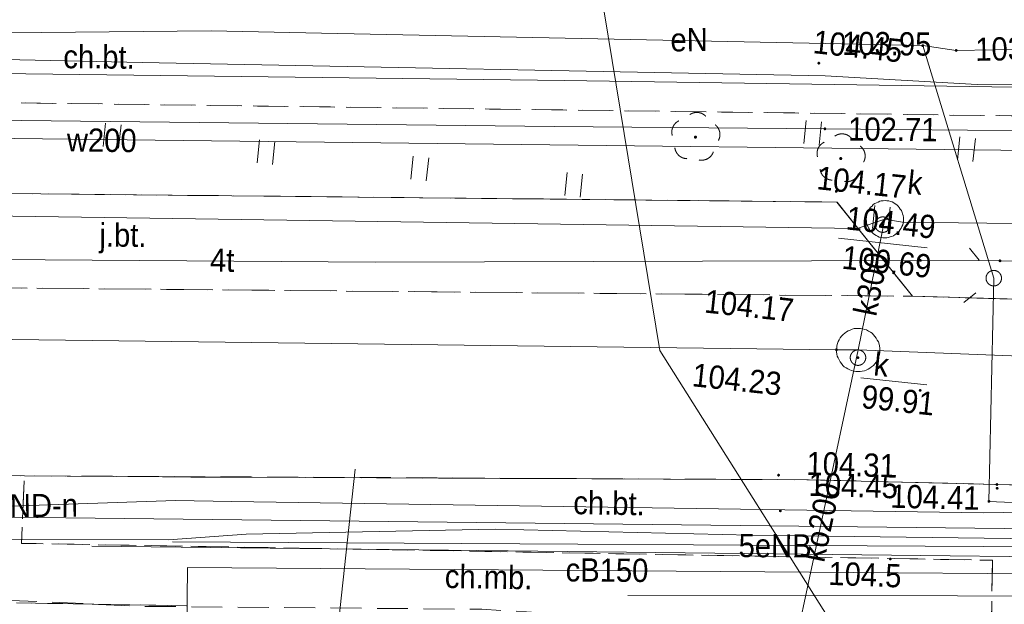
# Model space of a CAD drawing. Header units: millimetres. Extents: x -165388 to 921073, y -295343 to 494042.
# Tile 27 of 117: x 117344 to 149163, y 85080 to 103976. Entities that reach past the tile are written whole.
import ezdxf
from ezdxf.xclip import XClip

# ---------------------------------------------------------------- set-up
doc = ezdxf.new("R2010")
doc.units = ezdxf.units.MM
doc.header["$MEASUREMENT"] = 0
doc.header["$XCLIPFRAME"] = 0
for name, pattern in [('0.5_0.5', [1000, 500, -500]), ('1.5_0.5', [2000, 1500, -500]), ('mz1.0_0.5', [1500, 1000, -500])]:
    doc.linetypes.add(name, pattern=pattern)
for name, color, linetype, lineweight in [('20231207_mdcp_Kolska_2-4_6_0_Nr_pióra__1', 7, 'Continuous', 13), ('bg-woz-oz.6640.12006.2023.pge-1_rzut_5_219-działka ewidencyjna_Nr_pióra__7', 7, 'Continuous', 18), ('bg-woz-oz.6640.12006.2023.pge-1_rzut_5__PKIG-01 RAMKA_Nr_pióra__7', 7, 'Continuous', 18), ('bg-woz-oz.6640.12006.2023.pge-1_rzut_5_chodnik (powierzchnia)-Atr17_Nr_pióra__7', 7, 'Continuous', 18), ('bg-woz-oz.6640.12006.2023.pge-1_rzut_5_chodnik (powierzchnia)_Nr_pióra__7', 7, 'Continuous', 18), ('bg-woz-oz.6640.12006.2023.pge-1_rzut_5_jezdnia (powierzchnia)-Atr17_Nr_pióra__7', 7, 'Continuous', 18), ('bg-woz-oz.6640.12006.2023.pge-1_rzut_5_jezdnia (powierzchnia)_Nr_pióra__7', 7, 'Continuous', 18), ('bg-woz-oz.6640.12006.2023.pge-1_rzut_5_jezdnia_Nr_pióra__7', 7, 'Continuous', 18), ('bg-woz-oz.6640.12006.2023.pge-1_rzut_5_krawężnik (linia)_Nr_pióra__7', 7, 'Continuous', 18), ('bg-woz-oz.6640.12006.2023.pge-1_rzut_5_latarnia (punkt)_Nr_pióra__7', 7, 'Continuous', 18), ('bg-woz-oz.6640.12006.2023.pge-1_rzut_5_przewód telekomunikacyjny (linia)-Atr1_Nr_pióra__30', 252, 'Continuous', 18), ('bg-woz-oz.6640.12006.2023.pge-1_rzut_5_przewód telekomunikacyjny (linia)_Nr_pióra__30', 252, 'Continuous', 18), ('bg-woz-oz.6640.12006.2023.pge-1_rzut_5_punkt o określonej wysokości (sieć kanalizacyjna)-Atr2_Nr_pióra__7', 7, 'Continuous', 18), ('bg-woz-oz.6640.12006.2023.pge-1_rzut_5_punkt wysokościowy naturalny-Atr2_Nr_pióra__7', 7, 'Continuous', 18), ('bg-woz-oz.6640.12006.2023.pge-1_rzut_5_punkt wysokościowy sztuczny-Atr2_Nr_pióra__7', 7, 'Continuous', 18), ('bg-woz-oz.6640.12006.2023.pge-1_rzut_5_trawnik (powierzchnia) - symbol_Nr_pióra__7', 7, 'Continuous', 18), ('bg-woz-oz.6640.12006.2023.pge-1_rzut_5_trawnik (powierzchnia)_Nr_pióra__7', 7, 'Continuous', 18), ('bg-woz-oz.6640.12006.2023.pge-1_rzut_5_właz okrągły - siec kanalizacyjna (punkt)-Atr17_Nr_pióra__7', 7, 'Continuous', 18), ('bg-woz-oz.6640.12006.2023.pge-1_rzut_5_właz okrągły - siec kanalizacyjna (punkt)_Nr_pióra__7', 7, 'Continuous', 18)]:
    doc.layers.add(name, color=color, linetype=linetype, lineweight=lineweight)
for name, color, linetype, lineweight, true_color in [('bg-woz-oz.6640.12006.2023.pge-1_rzut_5_218-kontur użytku gruntowego_Nr_pióra__3', 7, 'Continuous', 18, 0x959595), ('bg-woz-oz.6640.12006.2023.pge-1_rzut_5_drzewo liściaste (punkt)_Nr_pióra__94', 7, 'Continuous', 18, 0x4b4b4b), ('bg-woz-oz.6640.12006.2023.pge-1_rzut_5_komora podziemna - przewód kanalizacyjny (powierzchnia)_Nr_pióra__34', 7, 'Continuous', 18, 0x4b4b4b), ('bg-woz-oz.6640.12006.2023.pge-1_rzut_5_przewód ciepłowniczy (linia)-Atr1_Nr_pióra__212', 7, 'Continuous', 18, 0x444444), ('bg-woz-oz.6640.12006.2023.pge-1_rzut_5_przewód ciepłowniczy (linia)_Nr_pióra__212', 7, 'Continuous', 18, 0x444444), ('bg-woz-oz.6640.12006.2023.pge-1_rzut_5_przewód elektroenergetyczny (linia)-Atr1_Nr_pióra__1', 7, 'Continuous', 18, 0x4c4c4c), ('bg-woz-oz.6640.12006.2023.pge-1_rzut_5_przewód elektroenergetyczny (linia)_Nr_pióra__1', 7, 'Continuous', 18, 0x4c4c4c), ('bg-woz-oz.6640.12006.2023.pge-1_rzut_5_przewód gazowy (linia)_Nr_pióra__40', 7, 'Continuous', 18, 0xbcbcbc), ('bg-woz-oz.6640.12006.2023.pge-1_rzut_5_przewód kanalizacyjny (linia)-Atr1_Nr_pióra__34', 7, 'Continuous', 18, 0x4b4b4b), ('bg-woz-oz.6640.12006.2023.pge-1_rzut_5_przewód kanalizacyjny (linia)_Nr_pióra__34', 7, 'Continuous', 18, 0x4b4b4b), ('bg-woz-oz.6640.12006.2023.pge-1_rzut_5_przewód wodociągowy (linia)-Atr1_Nr_pióra__5', 7, 'Continuous', 18, 0x1d1d1d), ('bg-woz-oz.6640.12006.2023.pge-1_rzut_5_przewód wodociągowy (linia)_Nr_pióra__5', 7, 'Continuous', 18, 0x1d1d1d), ('bg-woz-oz.6640.12006.2023.pge-1_rzut_5_punkt o określonej wysokości (sieć elektroenergetyczna)-Atr2_Nr_pióra__1', 7, 'Continuous', 18, 0x4c4c4c), ('bg-woz-oz.6640.12006.2023.pge-1_rzut_5_punkt o określonej wysokości (sieć kanalizacyjna)-Atr2_Nr_pióra__34', 7, 'Continuous', 18, 0x4b4b4b), ('bg-woz-oz.6640.12006.2023.pge-1_rzut_5_punkt o określonej wysokości (sieć kanalizacyjna)-Atr3_Nr_pióra__34', 7, 'Continuous', 18, 0x4b4b4b), ('bg-woz-oz.6640.12006.2023.pge-1_rzut_5_punkt o określonej wysokości (sieć wodociągowa)-Atr2_Nr_pióra__5', 7, 'Continuous', 18, 0x1d1d1d), ('bg-woz-oz.6640.12006.2023.pge-1_rzut_5_Zakres_Nr_pióra__3', 7, 'Continuous', 18, 0x959595)]:
    doc.layers.add(name, color=color, linetype=linetype, lineweight=lineweight, true_color=true_color)
for name, color, linetype in [('bg-woz-oz.6640.12006.2023.pge-1_rzut_5_drzewo liściaste (punkt)', 7, 'Continuous'), ('bg-woz-oz.6640.12006.2023.pge-1_rzut_5_punkt o określonej wysokości (sieć elektroenergetyczna)', 7, 'Continuous'), ('bg-woz-oz.6640.12006.2023.pge-1_rzut_5_punkt o określonej wysokości (sieć kanalizacyjna)', 7, 'Continuous'), ('bg-woz-oz.6640.12006.2023.pge-1_rzut_5_punkt o określonej wysokości (sieć telekomunikacyjna)', 7, 'Continuous'), ('bg-woz-oz.6640.12006.2023.pge-1_rzut_5_punkt o określonej wysokości (sieć wodociągowa)', 7, 'Continuous'), ('bg-woz-oz.6640.12006.2023.pge-1_rzut_5_punkt wysokościowy naturalny', 7, 'Continuous'), ('bg-woz-oz.6640.12006.2023.pge-1_rzut_5_punkt wysokościowy sztuczny', 7, 'Continuous'), ('INW_GEO', 7, 'Continuous'), ('ZD_INNE', 7, 'Continuous')]:
    doc.layers.add(name, color=color, linetype=linetype)
doc.styles.add('GENERATED_STYLE_1', font='txt')
picture_1 = doc.add_image_def('image1.tif', size_in_pixel=(4961, 3508))

# ---------------------------------------------------------------- blocks, each defined once
blk = doc.blocks.new('Rysunek_2_5', base_point=(-8071116841.925635, -4961354754.727498))
at = {"layer": 'bg-woz-oz.6640.12006.2023.pge-1_rzut_5_drzewo liściaste (punkt)', "linetype": 'Continuous', "lineweight": 0, "true_color": 0x4b4b4b}
for points in [[(139232.3339972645, 100175.9054102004, 0.9999999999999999), (139132.899876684, 100186.5287590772, 0.9999999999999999)], [(143925.3269759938, 99483.43381844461, 0.9999999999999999), (143825.8928554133, 99494.05716825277, 0.9999999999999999)]]:
    blk.add_hatch(color=251, dxfattribs=at).paths.add_polyline_path(points)
at = {"layer": 'bg-woz-oz.6640.12006.2023.pge-1_rzut_5_punkt o określonej wysokości (sieć elektroenergetyczna)', "linetype": 'Continuous', "lineweight": 0, "true_color": 0x4c4c4c}
for points in [[(146572.9959579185, 103132.8137610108, 0.9999999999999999), (146483.5052490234, 103142.3747744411, 0.9999999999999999)], [(147652.5785382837, 102977.2456036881, 0.9999999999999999), (147563.0878293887, 102986.8066180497, 0.9999999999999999)], [(148710.2280445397, 88402.41189859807, 0.9999999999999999), (148620.7373356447, 88411.97291295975, 0.9999999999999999)]]:
    blk.add_hatch(color=251, dxfattribs=at).paths.add_polyline_path(points)
at = {"layer": 'bg-woz-oz.6640.12006.2023.pge-1_rzut_5_punkt o określonej wysokości (sieć kanalizacyjna)', "linetype": 'Continuous', "lineweight": 0, "true_color": 0x4b4b4b}
for points in [[(145281.0720661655, 97347.32046630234, 0.9999999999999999), (145191.5813572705, 97356.88148066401, 0.9999999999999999)], [(143783.0143766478, 93303.58170717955, 0.9999999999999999), (143693.5236677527, 93313.1427206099, 0.9999999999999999)], [(144479.8180209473, 93048.11217263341, 0.9999999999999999), (144390.3273120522, 93057.67318699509, 0.9999999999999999)]]:
    blk.add_hatch(color=251, dxfattribs=at).paths.add_polyline_path(points)
at = {"layer": 'bg-woz-oz.6640.12006.2023.pge-1_rzut_5_punkt o określonej wysokości (sieć telekomunikacyjna)', "linetype": 'Continuous', "lineweight": 18}
for points in [[(146495.1877137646, 96191.8018842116, 0.9999999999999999), (146405.6970039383, 96201.36289857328, 0.9999999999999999)], [(149068.321922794, 96178.3728543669, 0.9999999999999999), (148978.831213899, 96187.93386872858, 0.9999999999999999)]]:
    blk.add_hatch(color=252, dxfattribs=at).paths.add_polyline_path(points)
at = {"layer": 'bg-woz-oz.6640.12006.2023.pge-1_rzut_5_punkt o określonej wysokości (sieć wodociągowa)', "linetype": 'Continuous', "lineweight": 0, "true_color": 0x1d1d1d}
blk.add_hatch(color=250, dxfattribs=at).paths.add_polyline_path([(143409.4172753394, 100443.6745075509, 0.9999999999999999), (143319.9265664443, 100453.2355219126, 0.9999999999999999)])
at = {"layer": 'bg-woz-oz.6640.12006.2023.pge-1_rzut_5_punkt wysokościowy naturalny', "linetype": 'Continuous', "lineweight": 0, "true_color": 0x000000}
blk.add_hatch(color=18, dxfattribs=at).paths.add_polyline_path([(145524.3832943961, 86540.31812399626, 0.9999999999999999), (145434.8925855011, 86549.87913835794, 0.9999999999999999)])
at = {"layer": 'bg-woz-oz.6640.12006.2023.pge-1_rzut_5_punkt wysokościowy sztuczny', "linetype": 'Continuous', "lineweight": 0, "true_color": 0x000000}
for points in [[(143213.821968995, 102566.4657065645, 0.9999999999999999), (143124.3312610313, 102576.0267209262, 0.9999999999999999)], [(143776.8551958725, 98423.20689372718, 0.9999999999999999), (143687.3644860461, 98432.76790902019, 0.9999999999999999)], [(141999.1499166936, 94962.4751880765, 0.9999999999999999), (141909.6592077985, 94972.03620243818, 0.9999999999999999)], [(141920.8335969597, 92064.39538300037, 0.9999999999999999), (141831.3428880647, 92073.95639736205, 0.9999999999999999)], [(146488.6418413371, 91988.71288169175, 0.9999999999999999), (146399.1511324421, 91998.27389605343, 0.9999999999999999)], [(141911.7387644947, 89249.43227879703, 0.9999999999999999), (141822.2480555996, 89258.99329315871, 0.9999999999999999)], [(148969.6493782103, 88947.9396911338, 0.9999999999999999), (148880.1586693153, 88957.50070549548, 0.9999999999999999)], [(148976.7881827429, 88826.49407535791, 0.9999999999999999), (148887.2974738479, 88836.0550897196, 0.9999999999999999)], [(141969.6139991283, 88096.76126949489, 0.9999999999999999), (141880.1232902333, 88106.32228385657, 0.9999999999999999)]]:
    blk.add_hatch(color=18, dxfattribs=at).paths.add_polyline_path(points)
at = {"layer": 'bg-woz-oz.6640.12006.2023.pge-1_rzut_5_218-kontur użytku gruntowego_Nr_pióra__3', "linetype": '0.5_0.5', "flags": 128}
blk.add_lwpolyline([(117239.1981966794, 85127.15537659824), (122740.2424458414, 85032.22302161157)], dxfattribs=at)
at = {"layer": 'bg-woz-oz.6640.12006.2023.pge-1_rzut_5_219-działka ewidencyjna_Nr_pióra__7', "linetype": 'Continuous', "flags": 128}
blk.add_lwpolyline([(122740.2424458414, 85032.22302161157), (117239.1981966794, 85127.15537659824)], dxfattribs=at)
at = {"layer": 'bg-woz-oz.6640.12006.2023.pge-1_rzut_5__PKIG-01 RAMKA_Nr_pióra__7', "linetype": 'Continuous'}
blk.add_line((127649.1010263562, 84477.59932558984), (128180.2684962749, 89449.30538255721), dxfattribs=at)
at = {"layer": 'bg-woz-oz.6640.12006.2023.pge-1_rzut_5_chodnik (powierzchnia)_Nr_pióra__7', "linetype": 'mz1.0_0.5', "flags": 128}
for points in [[(89493.34249831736, 95774.94817879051), (90096.7884901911, 95398.71296752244), (90205.9565614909, 101974.3256643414), (95168.99422276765, 101926.8159847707), (98495.7879409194, 101531.1601310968), (150689.0578148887, 100852.6471480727), (150701.8498722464, 104361.1420337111), (133577.381150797, 104289.9312116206), (107752.2141477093, 104675.6114186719), (106609.1041509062, 104707.2268929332), (100170.8720941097, 104972.6849505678), (99100.9353864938, 104936.1412711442), (93703.95699422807, 104969.6708805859), (93605.67006561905, 104708.6350983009), (69572.05951493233, 105013.5348848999), (25584.73952673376, 105499.2099106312), (22599.97361991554, 105707.4705250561), (10444.15177404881, 105829.516584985), (-9177.175723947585, 106015.0084206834), (-17474.35859125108, 106106.9675246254), (-21123.20843990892, 106406.2914038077), (-39548.1394790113, 106494.1332833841), (-39576.52712892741, 101710.0770408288), (-37109.1580837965, 102683.4680186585), (-22488.51722665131, 102569.6220258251), (-22503.73256765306, 96496.87400832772), (-22362.40012850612, 96501.88814196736), (-21870.32851576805, 96871.70637957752), (-21819.16457507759, 101492.4186896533), (-19335.52107494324, 101488.5506732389), (-19345.84903065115, 96873.53243585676), (-18949.76996071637, 96438.9966269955), (-17790.34254234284, 96465.97929019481), (-17384.57463495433, 96875.18877722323), (-17380.6206882, 101430.5465426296), (-9901.984619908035, 101395.8686674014), (-9895.612756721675, 96748.89552406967), (-9462.267105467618, 96380.77659346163), (-9231.443956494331, 96376.22971460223), (-9225.109693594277, 102459.9834792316), (-1310.025827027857, 102368.6194559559), (6786.164127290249, 102278.0202273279), (10144.44549567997, 102271.2197806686), (10088.39417248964, 96192.77768954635), (10280.50600830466, 96202.42356322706), (10752.69079674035, 96574.3664689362), (10759.87471267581, 102195.4116020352), (23258.02191067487, 102077.019803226), (23244.08158659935, 96486.86724063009), (23620.27383316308, 96054.45610079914), (23861.04039475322, 96048.84688649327), (23897.20489364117, 102129.4136475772), (25123.04919026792, 102119.1297294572), (25097.89043758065, 96047.444046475), (25298.88334963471, 96046.08417209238), (25738.73083479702, 96491.88030231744), (25780.37672583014, 102058.9590361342), (41876.50951836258, 101918.214163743), (45792.30190254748, 101952.419416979), (45707.48267695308, 95887.10774295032), (45950.37390757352, 95901.38535294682), (46355.0794813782, 96300.65142922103), (46427.61794198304, 101874.4865683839), (66431.0444407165, 101688.3996538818), (66641.81104954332, 102249.1825316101), (69560.84001343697, 102178.6849545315), (89562.52423953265, 101882.1581704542)], [(74724.82118289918, 86974.0574201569), (74760.3873834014, 85612.57475521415), (101429.5972241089, 85408.25521014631), (117056.6473742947, 85207.00021181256), (121150.061304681, 85021.09052427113), (121199.7783649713, 85015.77884890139), (132282.0940995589, 84917.91191883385), (136490.5796339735, 84679.48056384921), (148745.8356004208, 84546.81115411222), (148783.9529085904, 86503.8362108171), (117404.4551914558, 87050.48325285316), (117486.9778836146, 88952.47957482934), (117496.8364387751, 89233.0197840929), (107516.0299194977, 89474.68325588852), (107626.2560328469, 86646.97213098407), (102019.4036513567, 86692.86736194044), (101807.5747080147, 86122.14107066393), (95656.63926769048, 86346.84800356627), (95483.56460314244, 86797.78609238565)], [(148783.9529085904, 86503.8362108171), (148745.8356004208, 84546.81115411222), (153869.0301915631, 84492.24752746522), (155974.908891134, 84247.14569747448), (157984.4556134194, 84324.09999519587), (159782.3860766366, 84302.98004671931), (161787.0035227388, 84239.66423980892), (165202.5231551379, 84015.55346138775), (165254.789176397, 82622.11589049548), (168312.7283696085, 82345.6961242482), (168856.6846782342, 83765.94664249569), (171261.2481387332, 83398.42171780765), (173695.6418342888, 83027.70979050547), (176034.1708101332, 82606.89840372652), (177993.7877925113, 82216.51233173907), (180349.3989873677, 81673.19299466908), (182748.3532326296, 81064.90151118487), (185327.7336275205, 80356.87836632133), (188316.6210511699, 79434.13681164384), (190566.1265738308, 78650.73085110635), (193080.2372833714, 77708.3151564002), (198404.3388543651, 75580.6773910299), (200069.3077333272, 74879.83601726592), (200195.4280510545, 75872.05255869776), (200194.408682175, 76897.96627871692), (200048.8698687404, 77889.03562631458), (199746.7435291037, 78826.4361154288), (199245.0690092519, 79684.58684533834), (198469.6106873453, 80521.70355897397), (197775.9091909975, 81088.60587328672), (197207.9875078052, 81420.81809602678), (194474.739334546, 82477.15820558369), (190330.8865157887, 83885.34278795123), (186382.0349974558, 85141.95397961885), (183445.7541005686, 85898.16459454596), (178602.4627471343, 86878.23034171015), (173253.8845073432, 87741.3124954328), (167607.0887614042, 88354.66215293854), (158542.4360306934, 88699.58372414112), (148924.9040232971, 88952.7201987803), (142786.4190619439, 89105.69857619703), (117496.8364387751, 89233.0197840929), (117404.4551914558, 87050.48325285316)]]:
    blk.add_lwpolyline(points, close=True, dxfattribs=at)
at = {"layer": 'bg-woz-oz.6640.12006.2023.pge-1_rzut_5_drzewo liściaste (punkt)_Nr_pióra__94', "linetype": 'Continuous'}
for centre, start, end in [((139225.1103343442, 100578.953569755), 43.1737619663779, 124.6297618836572), ((138817.9402304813, 100344.8841217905), 115.2097619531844, 196.4497618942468), ((139573.6395511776, 100264.1466669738), 331.3537619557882, 52.59376189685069), ((143918.1033140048, 99886.48197893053), 43.1737619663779, 124.6297618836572), ((143510.9332082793, 99652.4125309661), 115.2097619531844, 196.4497618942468), ((138914.5271005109, 99884.01540275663), 187.1227619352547, 268.7727619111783), ((139381.8674702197, 99834.0856609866), 259.0307619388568, 340.6807619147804), ((144266.6325289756, 99571.67507521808), 331.3537619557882, 52.59376189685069), ((143607.5200783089, 99191.5438119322), 187.1227619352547, 268.7727619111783), ((144074.8604480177, 99141.61406923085), 259.0307619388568, 340.6807619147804)]:
    blk.add_arc(centre, 400, start, end, dxfattribs=at)
at = {"layer": 'bg-woz-oz.6640.12006.2023.pge-1_rzut_5_jezdnia (powierzchnia)_Nr_pióra__7', "linetype": '1.5_0.5', "flags": 128}
blk.add_lwpolyline([(102089.563941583, 95444.94011811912), (146195.8224792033, 95037.07011602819), (143755.65092545, 98083.53738021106), (107731.0071941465, 98452.64988392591)], close=True, dxfattribs=at)
at = {"layer": 'bg-woz-oz.6640.12006.2023.pge-1_rzut_5_jezdnia_Nr_pióra__7', "linetype": '1.5_0.5', "flags": 128}
blk.add_lwpolyline([(10280.50600830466, 96202.42356322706), (10088.39417248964, 96192.77768954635), (4843.753966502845, 96240.20251166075), (686.812624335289, 96302.15951614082), (-9231.443956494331, 96376.22971460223), (-9462.267105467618, 96380.77659346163), (-17790.34254234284, 96465.97929019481), (-18949.76996071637, 96438.9966269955), (-22362.40012850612, 96501.88814196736), (-22503.73256765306, 96496.87400832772), (-38663.47763221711, 96795.26874050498), (-43885.04400942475, 96870.39912864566), (-52129.23795171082, 96705.27424942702), (-73059.82398614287, 96779.22199014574), (-74466.77437238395, 96788.74111175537), (-74398.3617182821, 93663.78995869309), (-74479.56750262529, 90926.92941892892), (-69715.3132269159, 90619.06389333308), (-53035.79098079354, 90667.41356812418), (-42029.45314068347, 90517.32251048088), (-34888.89308273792, 90518.76402366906), (-22610.56328658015, 90413.80017995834), (-20783.48252456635, 90288.99677097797), (3305.156760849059, 90028.50236929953), (7879.339015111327, 90012.48034276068), (10210.64432989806, 89994.71711460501), (26898.36771413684, 89931.56458437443), (33597.16829843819, 89939.97518811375), (41520.75084391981, 89928.15846018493), (50586.0835108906, 89683.73334687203), (61471.65567521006, 89626.99993886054), (91900.07037296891, 89403.2167866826), (107516.0299194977, 89474.68325588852), (117496.8364387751, 89233.0197840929), (121958.4541535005, 89198.8532030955), (142786.4190619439, 89105.69857619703), (148924.9040232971, 88952.7201987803), (158542.4360306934, 88699.58372414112), (167607.0887614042, 88354.66215293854), (165944.2896638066, 94817.88110081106), (165465.6460070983, 94667.88026690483), (164966.7331296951, 94610.55714450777), (164465.3131840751, 94623.90024308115), (164130.4241782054, 94689.84986748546), (155853.1281352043, 94779.68430146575), (149645.0392892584, 94940.09902421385), (146195.8224792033, 95037.07011602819), (102089.563941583, 95444.94011811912), (98808.32280311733, 95513.90810403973), (94002.63746269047, 95433.98055620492), (90096.7884901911, 95398.71296752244), (69004.21839673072, 95650.8773304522), (66795.42103223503, 95685.72277482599), (45950.37390757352, 95901.38535294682), (45707.48267695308, 95887.10774295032), (42170.21988984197, 95913.030218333), (25298.88334963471, 96046.08417209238), (25097.89043758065, 96047.444046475), (23861.04039475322, 96048.84688649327), (23620.27383316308, 96054.45610079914)], close=True, dxfattribs=at)
at = {"layer": 'bg-woz-oz.6640.12006.2023.pge-1_rzut_5_komora podziemna - przewód kanalizacyjny (powierzchnia)_Nr_pióra__34', "linetype": 'Continuous', "flags": 128}
for points in [[(145901.7705274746, 97462.03062031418), (145895.396518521, 97402.37014833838), (145879.0790969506, 97343.7720099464), (145853.8805972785, 97296.17961868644), (145827.6197640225, 97238.64381667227), (145802.4212652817, 97191.05142634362), (145767.2793539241, 97144.52137053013), (145722.1940308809, 97099.05364923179), (145678.1710423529, 97063.5293405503), (145634.1480538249, 97028.00503186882), (145580.1816536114, 96993.54305770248), (145527.2775888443, 96969.024496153), (145475.4358585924, 96954.44934722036), (145413.6507147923, 96940.9365337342), (145361.8089845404, 96926.36138293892), (145301.0861780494, 96922.79198020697), (145241.4257051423, 96929.16599009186), (145181.7652322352, 96935.53999997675), (145123.1670938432, 96951.85742154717), (145065.631291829, 96978.11825573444), (145018.0389015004, 97003.31675447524), (144970.4465093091, 97028.51525321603), (144923.9164534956, 97063.65716364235), (144878.4487331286, 97108.74248761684), (144832.9810127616, 97153.82781066), (144807.4001157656, 97196.78846374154), (144772.9381425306, 97250.75486395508), (144748.4195800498, 97303.65893058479), (144723.9010194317, 97356.56299535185), (144710.3882040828, 97418.34813728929), (144705.7564677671, 97469.12753302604), (144702.1870641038, 97529.85034137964), (144708.5610739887, 97589.51081335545), (144714.9350838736, 97649.17128626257), (144731.2525063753, 97707.76942372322), (144747.5699270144, 97766.36756211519), (144772.7684266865, 97813.95995244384), (144807.9103371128, 97860.490007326), (144844.114583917, 97916.96347668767), (144888.1375715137, 97952.48778443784), (144923.2794828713, 97999.01784118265), (144977.2458830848, 98033.47981441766), (145030.1499478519, 98057.99837503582), (145083.054012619, 98082.51693751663), (145135.95808018, 98107.03549906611), (145187.7998104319, 98121.61064893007), (145248.5226169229, 98125.18005166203), (145309.2454252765, 98128.74945346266), (145368.9058981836, 98122.37544357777), (145428.5663710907, 98116.0014346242), (145487.16450762, 98099.68401305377), (145535.8192333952, 98084.42892506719), (145593.355037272, 98058.16809181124), (145639.8850921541, 98023.02618138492), (145686.4151479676, 97987.88426909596), (145732.9452037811, 97952.74235866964), (145768.4695124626, 97908.71937107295), (145802.9314866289, 97854.75296992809), (145838.4557953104, 97810.7299823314), (145861.9120214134, 97747.88250401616), (145876.4871712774, 97696.04077376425), (145891.06232021, 97644.19904351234), (145904.5751355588, 97582.41390064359), (145908.1445373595, 97521.6910932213)], [(145137.7830626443, 93229.23920676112), (145130.3467182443, 93159.63532216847), (145112.9669621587, 93091.09377115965), (145085.6437925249, 93023.61455745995), (145059.382959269, 92966.07875451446), (145023.1787124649, 92909.60528701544), (144977.0310549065, 92854.19415310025), (144930.8833964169, 92798.78302104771), (144875.8546616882, 92754.37763519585), (144820.8259260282, 92709.97224841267), (144766.859526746, 92675.51027517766), (144704.0120484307, 92652.05404907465), (144641.1645719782, 92628.59782204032), (144569.4360164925, 92616.14734213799), (144507.6508745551, 92602.63452772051), (144436.9846535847, 92600.12746043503), (144367.380768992, 92607.56380483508), (144297.7768843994, 92615.00014923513), (144229.2353352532, 92632.3799053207), (144171.6995313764, 92658.64073950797), (144104.2203176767, 92685.9639082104), (144047.746848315, 92722.16815501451), (143991.2733817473, 92758.37240088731), (143945.805660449, 92803.45772299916), (143901.4002745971, 92858.48645865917), (143856.9948887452, 92913.51519525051), (143823.5952500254, 92977.42500714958), (143790.1956113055, 93041.33481904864), (143766.7393842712, 93104.18229736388), (143753.2265698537, 93165.96743930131), (143740.7760899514, 93237.6959938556), (143738.2690217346, 93308.36221389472), (143745.7053661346, 93377.96609848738), (143752.0793760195, 93437.6265713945), (143769.4591330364, 93506.168121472), (143796.7823026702, 93573.64733610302), (143823.0431359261, 93631.18313904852), (143860.3097172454, 93697.60001823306), (143905.3950402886, 93743.0677395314), (143951.5426987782, 93798.47887251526), (144006.5714335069, 93842.8842574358), (144061.6001691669, 93887.28964328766), (144115.5665693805, 93921.75161745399), (144178.4140458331, 93945.20784448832), (144241.2615250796, 93968.66407152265), (144314.0524132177, 93991.0579631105), (144374.7752225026, 93994.62736584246), (144445.4414416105, 93997.13443312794), (144516.1076607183, 93999.64150041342), (144584.6492107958, 93982.26174432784), (144653.1907608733, 93964.88198824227), (144711.7888983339, 93948.56456574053), (144778.2057793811, 93911.29798535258), (144834.6792459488, 93875.09373854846), (144891.1527143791, 93838.88949174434), (144936.6204347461, 93793.80416870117), (144981.025820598, 93738.77543397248), (145025.4312055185, 93683.74669831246), (145058.8308451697, 93619.83688734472), (145093.2928184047, 93565.87048619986), (145115.6867109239, 93493.0795961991), (145129.1995244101, 93431.29445426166), (145141.6500052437, 93359.56589877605), (145144.1570725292, 93288.89967966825)]]:
    blk.add_lwpolyline(points, close=True, dxfattribs=at)
at = {"layer": 'bg-woz-oz.6640.12006.2023.pge-1_rzut_5_krawężnik (linia)_Nr_pióra__7', "linetype": 'Continuous', "flags": 128}
for points in [[(143755.65092545, 98083.53738021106), (146195.8224792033, 95037.07011602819), (149645.0392892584, 94940.09902421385), (150755.8549465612, 96018.19390617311), (150689.0578148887, 100852.6471480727), (150701.8498722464, 104361.1420337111)], [(66795.42103223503, 95685.72277482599), (69004.21839673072, 95650.8773304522), (69481.71485960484, 96072.53729738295), (69560.84001343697, 102178.6849545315), (89562.52423953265, 101882.1581704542), (89493.34249831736, 95774.94817879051), (90096.7884901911, 95398.71296752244), (94002.63746269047, 95433.98055620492), (95106.3143145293, 96633.52105394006), (95168.99422276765, 101926.8159847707), (98495.7879409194, 101531.1601310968), (98205.85428830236, 96181.68927170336), (98808.32280311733, 95513.90810403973), (102089.563941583, 95444.94011811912), (107731.0071941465, 98452.64988392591), (143755.65092545, 98083.53738021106)], [(98495.7879409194, 101531.1601310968), (98205.85428830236, 96181.68927170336), (98808.32280311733, 95513.90810403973), (102089.563941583, 95444.94011811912), (107731.0071941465, 98452.64988392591), (143755.65092545, 98083.53738021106)], [(107516.0299194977, 89474.68325588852), (117496.8364387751, 89233.0197840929), (121958.4541535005, 89198.8532030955), (142786.4190619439, 89105.69857619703), (148924.9040232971, 88952.7201987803), (158542.4360306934, 88699.58372414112), (167607.0887614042, 88354.66215293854), (173253.8845073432, 87741.3124954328), (178602.4627471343, 86878.23034171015), (183445.7541005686, 85898.16459454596), (186382.0349974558, 85141.95397961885)]]:
    blk.add_lwpolyline(points, dxfattribs=at)
at = {"layer": 'bg-woz-oz.6640.12006.2023.pge-1_rzut_5_latarnia (punkt)_Nr_pióra__7', "linetype": 'Continuous'}
for p, q in [((148352.1625148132, 96205.60708362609), (148038.6604908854, 96594.10995431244)), ((148239.4487783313, 95150.61105787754), (147850.9459076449, 94837.10903301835))]:
    blk.add_line(p, q, dxfattribs=at)
blk.add_circle((148822.7533726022, 95621.30814790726), 250, dxfattribs=at)
at = {"layer": 'bg-woz-oz.6640.12006.2023.pge-1_rzut_5_przewód ciepłowniczy (linia)_Nr_pióra__212', "linetype": 'Continuous', "flags": 128}
blk.add_lwpolyline([(122688.0580643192, 79084.10762436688), (122771.4755227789, 86265.88606182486), (171578.6736039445, 85898.84989708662), (171636.9731286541, 83338.16616702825)], dxfattribs=at)
at = {"layer": 'bg-woz-oz.6640.12006.2023.pge-1_rzut_5_przewód elektroenergetyczny (linia)_Nr_pióra__1', "linetype": 'Continuous', "flags": 128}
for points in [[(64361.54077760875, 103780.0866728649), (69107.94804245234, 103775.8351871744), (93306.72965664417, 103322.5490143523), (115837.3553892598, 103540.2739802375), (123528.6700539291, 103613.6137647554), (127101.4571497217, 103543.6683008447), (146528.2506030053, 103137.5942677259), (148822.7533726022, 95621.30814790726)], [(146528.2506030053, 103137.5942677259), (147607.8331833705, 102982.0261104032), (154782.0904189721, 103110.6073120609), (155316.5276059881, 103123.9074449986), (165119.3301826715, 103192.9119583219), (175078.1252076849, 102933.4863312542), (195903.2855080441, 102719.948423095), (204331.857402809, 102634.0657901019), (223892.4620924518, 102445.0045516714), (233511.7363734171, 102302.3079447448), (254175.6774112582, 102085.8805719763), (261709.724612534, 102005.0550391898), (262644.0229536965, 101995.7485981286)], [(235073.439642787, 86044.4027017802), (232669.6055252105, 101668.1820629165), (219649.4716200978, 101701.5451751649), (204197.5359441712, 101753.3514518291), (185165.3768280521, 101805.4993068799), (166386.0523561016, 101870.8624374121), (157128.3103143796, 101914.5921776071), (148285.0045766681, 101883.8736154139), (143376.2308554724, 102156.8947676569), (121297.8182304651, 102594.8399221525), (99083.3848407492, 103077.4880023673)], [(148822.7533726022, 95621.30814790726), (148665.4826905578, 88407.19240624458), (167516.4078930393, 87600.02516768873)], [(42553.03750000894, 87635.52149385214), (74841.12591203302, 88721.59088402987), (79018.12379527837, 88094.30412109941), (90771.57742064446, 88065.53085520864), (104042.4212981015, 88025.49619227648), (105550.9304739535, 88025.24054609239), (165276.8028164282, 87346.51166107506), (179375.2013193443, 85639.1278039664), (186053.0946375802, 84322.25998770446), (186331.8925732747, 84201.96156483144), (205355.4219659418, 76256.06140121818), (235097.692899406, 63303.1381862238), (237062.7912711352, 62399.2640869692)], [(154882.8350100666, 88145.21889295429), (148504.7306818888, 88032.14735351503), (124196.9539308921, 88406.56616631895), (122380.198978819, 88439.75419551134), (115454.9094447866, 88194.06157825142), (107339.8950006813, 88296.72888852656)], [(98070.4243099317, 87195.22396381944), (122153.667062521, 87166.61504842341), (124667.4383403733, 87350.60952790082), (132719.5204477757, 87506.08853437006), (140956.3629040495, 87320.00698428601), (153539.7514710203, 87152.28052157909), (161427.1297715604, 87083.99032615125), (167820.2765053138, 86773.0645481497), (170763.9088891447, 86368.06036159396), (176522.2068382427, 85762.91184313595), (182746.1877418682, 84715.79117141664), (187423.3305547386, 83592.5658531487), (190074.821902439, 82806.44014384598), (196720.8870640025, 79873.81028849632), (199893.4725001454, 78599.56476651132), (215791.6264506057, 71993.26466955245), (220493.1600010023, 70062.88069766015), (230005.9870323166, 66099.87402707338), (233812.6134919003, 64265.1001997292), (233922.1177762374, 62654.35229614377), (241762.2420443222, 59131.53361529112), (239971.6609222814, 54797.22637590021)], [(119677.5447642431, 86958.48440378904), (135046.066201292, 86784.8501149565), (161684.7658678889, 86483.2211183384), (172495.3795066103, 85348.349862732), (183491.5182888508, 83690.81196282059), (194924.6140159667, 80286.97264939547), (200833.039551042, 77604.11825403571), (200842.9829617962, 77603.05591952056), (207851.6426971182, 74581.4026100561), (208794.1421782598, 74460.59396676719), (209773.3131609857, 74024.1032037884), (212980.7429695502, 72605.33823631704), (220489.8451725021, 69278.79587281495), (238667.802138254, 61513.74722179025), (237891.8325221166, 59333.845583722)], [(152217.7449166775, 86921.41548078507), (122277.6197455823, 87103.08763384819)]]:
    blk.add_lwpolyline(points, dxfattribs=at)
at = {"layer": 'bg-woz-oz.6640.12006.2023.pge-1_rzut_5_przewód gazowy (linia)_Nr_pióra__40', "linetype": 'Continuous', "flags": 128}
blk.add_lwpolyline([(-115114.6342614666, 104339.6341996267), (-21313.49421758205, 103872.1660468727), (35717.03350543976, 103380.8334758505), (52273.45272060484, 103030.0019327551), (134953.0554944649, 102010.891918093), (203985.4094628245, 100991.5756611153), (220481.4034085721, 100828.2242156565), (232074.0201678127, 100706.0084398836)], dxfattribs=at)
at = {"layer": 'bg-woz-oz.6640.12006.2023.pge-1_rzut_5_przewód kanalizacyjny (linia)_Nr_pióra__34', "linetype": 'Continuous', "flags": 128}
for points in [[(103347.0666799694, 97613.62332850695), (103842.0277573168, 97822.22230080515), (144408.6012961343, 97229.338449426), (145305.1658011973, 97525.77071636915)], [(144441.7442148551, 93303.60265262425), (145305.1658011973, 97525.77071636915)], [(145305.1658011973, 97525.77071636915), (145868.7532870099, 97435.38738880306), (198479.2640721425, 96802.80938185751), (199441.2679793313, 96770.42911201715)], [(104382.2846934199, 93842.30742231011), (105070.5047994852, 93788.89313619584), (143738.2690217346, 93308.36221389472), (144441.7442148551, 93303.60265262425)], [(144441.7442148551, 93303.60265262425), (142048.4786769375, 82104.47411146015)], [(144441.7442148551, 93303.60265262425), (171412.6979978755, 92252.435663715)]]:
    blk.add_lwpolyline(points, dxfattribs=at)
at = {"layer": 'bg-woz-oz.6640.12006.2023.pge-1_rzut_5_przewód telekomunikacyjny (linia)_Nr_pióra__30', "linetype": 'Continuous', "flags": 128}
for points in [[(206188.0014594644, 97980.54784722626), (197740.2226785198, 98169.05160620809), (175309.5412896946, 98604.40483596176), (161005.6448867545, 98764.86574299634), (156860.5578709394, 96019.67838499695), (149023.5765678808, 96183.15336108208), (146450.4423597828, 96196.5823918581), (128844.4405151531, 96136.58999744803), (113579.9849377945, 96248.82154352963), (101963.9119533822, 96433.88479668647), (100061.7029508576, 96043.75544656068), (99272.90152944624, 96379.45221364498), (99033.32512825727, 97149.25942756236), (99088.82219251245, 99174.82603434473), (99675.35997647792, 107771.1609182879), (99794.72495894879, 111147.5868383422), (100376.5923334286, 128172.1112187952), (100511.0426889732, 132160.3969531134), (100609.9257692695, 135156.8485442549), (100902.7918539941, 141380.9572719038)], [(136995.6968054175, 85359.66924577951), (158304.8124369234, 85345.8492346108), (161638.2777038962, 85200.90335328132), (162374.770139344, 85222.78702259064)]]:
    blk.add_lwpolyline(points, dxfattribs=at)
at = {"layer": 'bg-woz-oz.6640.12006.2023.pge-1_rzut_5_przewód wodociągowy (linia)_Nr_pióra__5', "linetype": 'Continuous', "flags": 128}
for points in [[(-113111.5893702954, 103602.6734374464), (-112652.0677432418, 103573.6928544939), (-37624.855639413, 102939.7023478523), (-34047.81920462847, 102909.5305334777), (-26873.85950796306, 102847.0622347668), (-23374.92563761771, 102744.7794675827), (3309.241750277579, 102398.0651479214), (37827.88337301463, 101958.5420722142), (79735.75521353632, 101212.2995909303), (103031.8109951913, 100875.5727233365), (134623.6049123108, 100527.4963825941), (143364.6719204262, 100448.4550151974), (154878.8037179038, 100344.6813300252), (164042.8057108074, 100270.7389555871), (176038.1730878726, 99964.69734143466), (193947.3636066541, 99097.23265841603)], [(104913.0278732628, 100222.0262000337), (108053.6165107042, 100248.5405346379), (171823.8656586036, 99489.71009254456)]]:
    blk.add_lwpolyline(points, dxfattribs=at)
at = {"layer": 'bg-woz-oz.6640.12006.2023.pge-1_rzut_5_punkt o określonej wysokości (sieć kanalizacyjna)-Atr2_Nr_pióra__7', "linetype": 'Continuous', "flags": 128}
for points in [[(143801.4580784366, 96912.04188019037), (146665.1607677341, 96606.08941782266)], [(144526.1778244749, 92399.51694570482), (146663.0170866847, 92171.22116684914)]]:
    blk.add_lwpolyline(points, dxfattribs=at)
at = {"layer": 'bg-woz-oz.6640.12006.2023.pge-1_rzut_5_trawnik (powierzchnia) - symbol_Nr_pióra__7', "linetype": 'Continuous'}
for p, q in [((120041.5093041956, 99881.95034023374), (120121.1844244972, 100627.7062483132)), ((120538.6799098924, 99828.8335930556), (120618.3550311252, 100574.5895020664)), ((142679.7702955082, 99977.54975408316), (142759.4454167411, 100723.3056621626)), ((143176.9409012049, 99924.43300690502), (143256.6160224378, 100670.1889149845)), ((125013.215361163, 99350.78287031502), (125092.8904814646, 100096.5387783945)), ((125510.3859668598, 99297.66612313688), (125590.0610880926, 100043.4220312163)), ((147651.4763534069, 99446.38228416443), (147731.1514746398, 100192.1381913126)), ((148148.6469591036, 99393.26553698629), (148228.3220803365, 100139.0214450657)), ((129984.9214181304, 98819.61540039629), (130064.5965384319, 99565.37130847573)), ((130482.0920238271, 98766.49865321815), (130561.76714506, 99512.2545612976)), ((134956.6274750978, 98288.44793047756), (135036.3025953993, 99034.203838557)), ((135453.7980807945, 98235.33118329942), (135533.4732020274, 98981.08709137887)), ((144900.0395899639, 97226.1129906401), (144979.7147111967, 97971.86889871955)), ((145397.2101956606, 97172.99624346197), (145476.8853159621, 97918.75215154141))]:
    blk.add_line(p, q, dxfattribs=at)
at = {"layer": 'bg-woz-oz.6640.12006.2023.pge-1_rzut_5_trawnik (powierzchnia)_Nr_pióra__7', "linetype": 'mz1.0_0.5', "flags": 128}
blk.add_lwpolyline([(146195.8224792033, 95037.07011602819), (149645.0392892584, 94940.09902421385), (150755.8549465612, 96018.19390617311), (150689.0578148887, 100852.6471480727), (98495.7879409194, 101531.1601310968), (98205.85428830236, 96181.68927170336), (98808.32280311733, 95513.90810403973), (102089.563941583, 95444.94011811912), (107731.0071941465, 98452.64988392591), (143755.65092545, 98083.53738021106)], close=True, dxfattribs=at)
at = {"layer": 'bg-woz-oz.6640.12006.2023.pge-1_rzut_5_właz okrągły - siec kanalizacyjna (punkt)_Nr_pióra__7', "linetype": 'Continuous'}
for centre in [(145236.3267121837, 97352.10097394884), (144435.0726660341, 93052.89267934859)]:
    blk.add_circle(centre, 250, dxfattribs=at)
at = {"layer": 'bg-woz-oz.6640.12006.2023.pge-1_rzut_5_Zakres_Nr_pióra__3', "linetype": 'Continuous', "flags": 128}
blk.add_lwpolyline([(154415.0638710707, 168580.0757035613), (147128.2796980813, 157702.6230413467), (138916.3285428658, 136565.3962083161), (136897.9813074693, 126804.577880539), (136099.863788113, 105026.1250324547), (138033.4272524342, 93284.27116200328), (144370.5634819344, 83224.126807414), (154121.8186486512, 76409.65524688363)], dxfattribs=at)
at = {"layer": 'bg-woz-oz.6640.12006.2023.pge-1_rzut_5_chodnik (powierzchnia)-Atr17_Nr_pióra__7', "linetype": 'Continuous', "char_height": 750, "attachment_point": 4, "style": 'GENERATED_STYLE_1'}
for s, insert, rotation in [('\\A1;{\\W0.900000x;\\fArial|b0|i0|c238|p38;ch.bt.}', (118754.5980880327, 102777.9614837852), 359.553761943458), ('\\A1;{\\W0.900000x;\\fArial|b0|i0|c238|p38;ch.bt.}', (135235.9707399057, 88366.07332563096), 359.01876196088), ('\\A1;{\\W0.900000x;\\fArial|b0|i0|c238|p38;ch.mb.}', (131083.9378122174, 85978.94700750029), 359.09576192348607)]:
    blk.add_mtext(s, dxfattribs=dict(at, insert=insert, rotation=rotation))
at = {"layer": 'bg-woz-oz.6640.12006.2023.pge-1_rzut_5_jezdnia (powierzchnia)-Atr17_Nr_pióra__7', "linetype": 'Continuous', "insert": (119921.1065997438, 96910.05290262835), "char_height": 750, "attachment_point": 4, "rotation": 359.33376187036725, "style": 'GENERATED_STYLE_1'}
blk.add_mtext('\\A1;{\\W0.900000x;\\fArial|b0|i0|c238|p38;j.bt.}', dxfattribs=at)
at = {"layer": 'bg-woz-oz.6640.12006.2023.pge-1_rzut_5_przewód ciepłowniczy (linia)-Atr1_Nr_pióra__212', "linetype": 'Continuous', "insert": (134987.2362910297, 86190.44343725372), "char_height": 750, "attachment_point": 4, "rotation": 359.56876190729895, "style": 'GENERATED_STYLE_1'}
blk.add_mtext('\\A1;{\\W0.900000x;\\fArial|b0|i0|c238|p38;cB150}', dxfattribs=at)
at = {"layer": 'bg-woz-oz.6640.12006.2023.pge-1_rzut_5_przewód elektroenergetyczny (linia)-Atr1_Nr_pióra__1', "linetype": 'Continuous', "char_height": 750, "attachment_point": 4, "style": 'GENERATED_STYLE_1'}
for s, insert, rotation in [('\\A1;{\\W0.900000x;\\fArial|b0|i0|c238|p38;eN}', (138374.515387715, 103319.9804719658), 0.5527619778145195), ('\\A1;{\\W0.900000x;\\fArial|b0|i0|c238|p38;eND-n}', (116501.3887196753, 88252.00992471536), 0.5627618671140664), ('\\A1;{\\W0.900000x;\\fArial|b0|i0|c238|p38;5eNB}', (140578.0796727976, 86975.88683636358), 359.64776191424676)]:
    blk.add_mtext(s, dxfattribs=dict(at, insert=insert, rotation=rotation))
at = {"layer": 'bg-woz-oz.6640.12006.2023.pge-1_rzut_5_przewód kanalizacyjny (linia)-Atr1_Nr_pióra__34', "linetype": 'Continuous', "char_height": 750, "attachment_point": 4, "style": 'GENERATED_STYLE_1'}
for s, insert, rotation in [('\\A1;{\\W0.900000x;\\fArial|b0|i0|c238|p38;k300}', (144655.2795811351, 94433.26904731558), 78.46376195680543), ('\\A1;{\\W0.900000x;\\fArial|b0|i0|c238|p38;ko200}', (142975.208915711, 86483.0888458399), 77.93776185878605)]:
    blk.add_mtext(s, dxfattribs=dict(at, insert=insert, rotation=rotation))
at = {"layer": 'bg-woz-oz.6640.12006.2023.pge-1_rzut_5_przewód telekomunikacyjny (linia)-Atr1_Nr_pióra__30', "linetype": 'Continuous', "insert": (123495.9613398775, 96205.57568132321), "char_height": 750, "attachment_point": 4, "rotation": 359.1597619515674, "style": 'GENERATED_STYLE_1'}
blk.add_mtext('\\A1;{\\W0.900000x;\\fArial|b0|i0|c238|p38;4t}', dxfattribs=at)
at = {"layer": 'bg-woz-oz.6640.12006.2023.pge-1_rzut_5_przewód wodociągowy (linia)-Atr1_Nr_pióra__5', "linetype": 'Continuous', "insert": (118869.1238277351, 100088.6791911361), "char_height": 750, "attachment_point": 4, "rotation": 359.32176195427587, "style": 'GENERATED_STYLE_1'}
blk.add_mtext('\\A1;{\\W0.900000x;\\fArial|b0|i0|c238|p38;w200}', dxfattribs=at)
at = {"layer": 'bg-woz-oz.6640.12006.2023.pge-1_rzut_5_punkt o określonej wysokości (sieć elektroenergetyczna)-Atr2_Nr_pióra__1', "linetype": 'Continuous', "char_height": 750, "attachment_point": 4, "style": 'GENERATED_STYLE_1'}
for s, insert, rotation in [('\\A1;{\\W0.900000x;\\fArial|b0|i0|c238|p38;103.95}', (143921.4944673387, 103206.8443729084), 359.55676185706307), ('\\A1;{\\W0.900000x;\\fArial|b0|i0|c238|p38;103.55}', (148224.4047812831, 103013.737015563), 1.092761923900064)]:
    blk.add_mtext(s, dxfattribs=dict(at, insert=insert, rotation=rotation))
at = {"layer": 'bg-woz-oz.6640.12006.2023.pge-1_rzut_5_punkt o określonej wysokości (sieć kanalizacyjna)-Atr2_Nr_pióra__34', "linetype": 'Continuous', "char_height": 750, "attachment_point": 7, "rotation": 353.9017619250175, "style": 'GENERATED_STYLE_1'}
for s, insert in [('\\A1;{\\W0.900000x;\\fArial|b0|i0|c238|p38;104.49}', (144025.0597853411, 97189.5367465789)), ('\\A1;{\\W0.900000x;\\fArial|b0|i0|c238|p38; }', (144553.5860657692, 92656.0569787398))]:
    blk.add_mtext(s, dxfattribs=dict(at, insert=insert))
at = {"layer": 'bg-woz-oz.6640.12006.2023.pge-1_rzut_5_punkt o określonej wysokości (sieć kanalizacyjna)-Atr3_Nr_pióra__34', "linetype": 'Continuous', "char_height": 750, "attachment_point": 7, "rotation": 353.9017619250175, "style": 'GENERATED_STYLE_1'}
for s, insert in [('\\A1;{\\W0.900000x;\\fArial|b0|i0|c238|p38;100.69}', (143889.5058469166, 95920.75735992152)), ('\\A1;{\\W0.900000x;\\fArial|b0|i0|c238|p38;99.91}', (144518.3426891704, 91418.47636932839))]:
    blk.add_mtext(s, dxfattribs=dict(at, insert=insert))
at = {"layer": 'bg-woz-oz.6640.12006.2023.pge-1_rzut_5_punkt o określonej wysokości (sieć wodociągowa)-Atr2_Nr_pióra__5', "linetype": 'Continuous', "insert": (144118.7274340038, 100440.1419624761), "char_height": 750, "attachment_point": 4, "rotation": 359.4517619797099, "style": 'GENERATED_STYLE_1'}
blk.add_mtext('\\A1;{\\W0.900000x;\\fArial|b0|i0|c238|p38;102.71}', dxfattribs=at)
at = {"layer": 'bg-woz-oz.6640.12006.2023.pge-1_rzut_5_punkt wysokościowy naturalny-Atr2_Nr_pióra__7', "linetype": 'Continuous', "insert": (143467.8686941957, 85698.98857440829), "char_height": 750, "attachment_point": 7, "rotation": 357.8807619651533, "style": 'GENERATED_STYLE_1'}
blk.add_mtext('\\A1;{\\W0.900000x;\\fArial|b0|i0|c238|p38;104.5}', dxfattribs=at)
at = {"layer": 'bg-woz-oz.6640.12006.2023.pge-1_rzut_5_punkt wysokościowy sztuczny-Atr2_Nr_pióra__7', "linetype": 'Continuous', "char_height": 750, "style": 'GENERATED_STYLE_1'}
for s, insert, attachment_point, rotation in [('\\A1;{\\W0.900000x;\\fArial|b0|i0|c238|p38;104.45}', (142954.3183209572, 102887.5290863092), 7, 353.9017619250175), ('\\A1;{\\W0.900000x;\\fArial|b0|i0|c238|p38;104.17}', (143077.8016017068, 98489.52364453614), 7, 353.9017619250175), ('\\A1;{\\W0.900000x;\\fArial|b0|i0|c238|p38;104.17}', (139443.7374375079, 94503.02421963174), 7, 353.9017619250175), ('\\A1;{\\W0.900000x;\\fArial|b0|i0|c238|p38;104.23}', (139048.452313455, 92121.02321335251), 7, 353.9017619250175), ('\\A1;{\\W0.900000x;\\fArial|b0|i0|c238|p38;104.31}', (142761.2745759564, 89255.05038778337), 7, 358.30076190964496), ('\\A1;{\\W0.900000x;\\fArial|b0|i0|c238|p38;104.45}', (142842.2036597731, 88956.93397977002), 4, 358.3007620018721), ('\\A1;{\\W0.900000x;\\fArial|b0|i0|c238|p38;104.41}', (145473.3915370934, 88192.4547513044), 7, 358.6107619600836)]:
    blk.add_mtext(s, dxfattribs=dict(at, insert=insert, attachment_point=attachment_point, rotation=rotation))
at = {"layer": 'bg-woz-oz.6640.12006.2023.pge-1_rzut_5_właz okrągły - siec kanalizacyjna (punkt)-Atr17_Nr_pióra__7', "linetype": 'Continuous', "char_height": 750, "attachment_point": 7, "rotation": 353.9017619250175, "style": 'GENERATED_STYLE_1'}
for insert in [(146006.3308073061, 98360.02581088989), (144915.782225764, 92482.61959746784)]:
    blk.add_mtext('\\A1;{\\W0.900000x;\\fArial|b0|i0|c238|p38;k}', dxfattribs=dict(at, insert=insert))
blk = doc.blocks.new('Rysunek_3_6', base_point=(188221.5929863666, 121798.6003440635))
at = {"layer": '20231207_mdcp_Kolska_2-4_6_0_Nr_pióra__1'}
image = blk.add_image(picture_1, insert=(75928.03021990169, 59123.25048484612), size_in_units=(209999.7916666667, 148500.0416666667), rotation=-6.098238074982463, dxfattribs=at)
image.set_boundary_path([(-0.5, -0.5), (4960.5, 3507.5)])

msp = doc.modelspace()

# ---------------------------------------------------------------- block references
at = {"layer": 'INW_GEO', "color": 151, "linetype": 'Continuous', "lineweight": 13, "true_color": 0x80c2ff}
ref = msp.add_blockref('Rysunek_2_5', (-8071116841.925635, -4961354754.727498), dxfattribs=at)
XClip(ref).set_block_clipping_path([(-195425.9394250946, -263123.0086484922), (606609.6817159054, -348810.9449165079), (694192.2923495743, 470958.7517303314), (-107843.3287914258, 556646.6879983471)])
at = {"layer": 'ZD_INNE', "color": 151, "linetype": 'Continuous', "lineweight": 13, "true_color": 0x80c2ff}
ref = msp.add_blockref('Rysunek_3_6', (188221.5929863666, 121798.6003440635), dxfattribs=at)
XClip(ref).set_block_clipping_path([(75928.03021990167, 59123.2504848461), (284739.4774660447, 36814.2388748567), (300515.1557528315, 184473.9502032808), (91703.70850668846, 206782.9618132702)])

doc.saveas('drawing.dxf')
